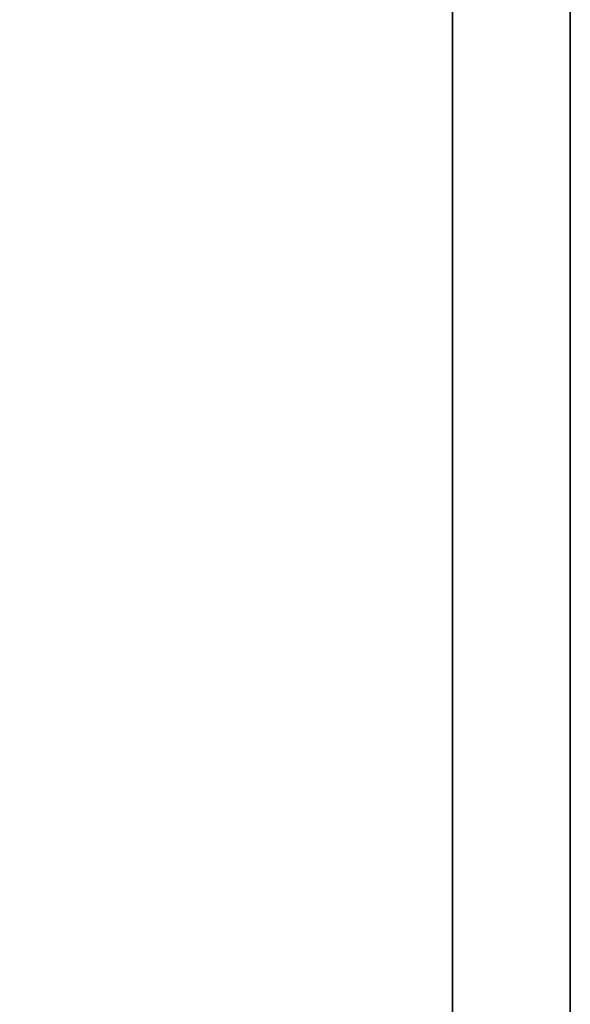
# Model space of a CAD drawing. Header units: millimetres. Extents: x 28 to 227, y 57 to 169.
# Tile 44 of 54: x 148.029 to 148.482, y 118.62 to 119.43. Entities that reach past the tile are written whole.
import ezdxf

# ---------------------------------------------------------------- set-up
doc = ezdxf.new("R2010")
doc.units = ezdxf.units.MM
doc.layers.add('DIM', color=4, linetype='CONTINUOUS')
doc.layers.add('layer 1', color=7, linetype='CONTINUOUS')

# ---------------------------------------------------------------- blocks, each defined once
blk = doc.blocks.new('TBI MOTION logo(完整正式版)')
at = {"layer": 'layer 1', "color": 22, "lineweight": 35}
blk.add_open_spline([(75.90875, -9.47875), (75.90875, -9.47875), (75.90875, -12.28625), (75.90875, -12.28625), (75.90875, -12.28625), (75.90875, -12.28625), (75.90875, -12.47875), (75.90875, -12.47875), (75.90875, -12.47875), (75.90875, -12.47875), (75.71625, -12.47875), (75.71625, -12.47875), (75.71625, -12.47875), (75.71625, -12.47875), (-88.32875, -12.47875), (-88.32875, -12.47875), (-88.32875, -12.47875), (-88.32875, -12.47875), (-88.32875, -13.29375), (-88.32875, -13.29375), (-88.32875, -13.29375), (-88.32875, -13.29375), (82.89125, -13.29375), (82.89125, -13.29375), (82.89125, -13.29375), (82.89125, -13.29375), (75.90875, -9.47875), (75.90875, -9.47875)], degree=3, knots=[0, 0, 0, 0, 0.1428571, 0.1428571, 0.1428571, 0.1428572, 0.2857143, 0.2857143, 0.2857143, 0.2857143, 0.4285714, 0.4285714, 0.4285714, 0.4285714, 0.5714286, 0.5714286, 0.5714286, 0.5714286, 0.7142857, 0.7142857, 0.7142857, 0.7142857, 0.8571429, 0.8571429, 0.8571429, 0.8571429, 1, 1, 1, 1], dxfattribs=at)

msp = doc.modelspace()

# ---------------------------------------------------------------- block references
at = {"layer": 'DIM', "color": 7, "xscale": 0.1185822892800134, "yscale": 0.1185822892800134, "zscale": 0.1185822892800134, "rotation": 90}
msp.add_blockref('TBI MOTION logo(完整正式版)', (146.9051, 116.21848), dxfattribs=at)

doc.saveas('drawing.dxf')
